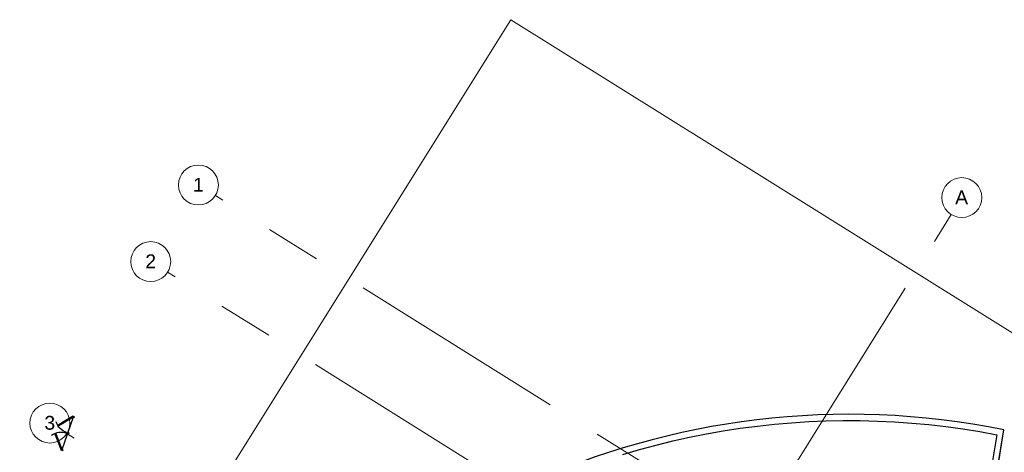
# Model space of a CAD drawing. Header units: inches. Extents: x 16 to 173, y 15 to 159.
# Tile 11 of 43: x 47 to 104, y 134 to 159. Entities that reach past the tile are written whole.
import ezdxf

# ---------------------------------------------------------------- set-up
doc = ezdxf.new("R2010")
doc.units = ezdxf.units.IN
doc.header["$MEASUREMENT"] = 0
doc.linetypes.add('ACAD_ISO02W100', pattern=[15, 12, -3])
doc.linetypes.add('Grid Line', pattern=[22.225, 12.7, -3.175, 3.175, -3.175])
for name, color, linetype, lineweight in [('A-FLOR', 192, 'Continuous', 13), ('A-WALL', 113, 'Continuous', 9), ('khatchin', 252, 'ACAD_ISO02W100', 9), ('S-GRID', 1, 'Continuous', 9), ('S-GRID-IDEN', 1, 'Continuous', 9)]:
    doc.layers.add(name, color=color, linetype=linetype, lineweight=lineweight)
doc.layers.add('mobleman', color=251, linetype='Continuous')
doc.styles.add('Arial_1', font='arial.ttf', dxfattribs={"height": 600})

# ---------------------------------------------------------------- blocks, each defined once
blk = doc.blocks.new('Grid - M_Grid Head - Circle-11506-_منفی')
at = {"layer": 'S-GRID-IDEN'}
blk.add_circle((0, 0), 6.5, dxfattribs=at)
blk = doc.blocks.new('door 100 40 ali')
at = {"color": 0, "linetype": 'Continuous'}
for p, q in [((0.383, 0.407), (0.754, 0.719)), ((0.77, 0.67), (0.413, 0.371)), ((0.759, 0.713), (0.744, 0.701)), ((0.745, 0.7), (0.77, 0.67)), ((0.014, 0.098), (0.383, 0.407)), ((0.031, 0.102), (0.019, 0.092)), ((0.056, 0.071), (0.031, 0.102)), ((0.413, 0.371), (0.056, 0.071))]:
    blk.add_line(p, q, dxfattribs=at)
blk.add_line((0.014, 0.098), (0.019, 0.092))
at = {"color": 0}
blk.add_line((0.046, 0.052), (0.954, 0.052), dxfattribs=at)
at = {"color": 0, "linetype": 'Continuous'}
for points in [[(0.046, 0.052), (0.046, 0), (0, 0), (0, 0.092), (0.034, 0.092), (0.034, 0.052)], [(0.044, 0.051), (0.044, 0.002), (0.002, 0.002), (0.002, 0.09), (0.032, 0.09), (0.032, 0.051)], [(0.954, 0.052), (0.954, 0), (1, 0), (1, 0.092), (0.966, 0.092), (0.966, 0.052)], [(0.956, 0.051), (0.956, 0.002), (0.998, 0.002), (0.998, 0.09), (0.968, 0.09), (0.968, 0.051)]]:
    blk.add_lwpolyline(points, close=True, dxfattribs=at)
blk.add_arc((0.029, 0.103), 0.951, 359.3821, 53.5532, dxfattribs=at)
blk = doc.blocks.new('A$Ce7e25d1d')
blk.add_line((1.322, 0.467), (1.239, 0.426))
at = {"layer": 'mobleman', "xscale": -1, "rotation": 26.39318796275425}
blk.add_blockref('door 100 40 ali', (2.177, 0.889), dxfattribs=at)
at = {"layer": 'mobleman', "rotation": 26.3931879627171}
blk.add_blockref('door 100 40 ali', (0.386, 0), dxfattribs=at)

msp = doc.modelspace()

# ---------------------------------------------------------------- linework, layer by layer
msp.add_line((49.547, 134.334), (49.651, 134.298))
at = {"layer": 'A-FLOR'}
for p, q in [((75.444, 159.099), (24.862, 78.151)), ((172.881, 98.214), (75.444, 159.099)), ((103.177, 131.539), (103.824, 135.492))]:
    msp.add_line(p, q, dxfattribs=at)
at = {"layer": 'A-WALL', "lineweight": 25}
for p, q in [((103.766, 135.143), (103.824, 135.492)), ((103.419, 135.212), (101.942, 126.173)), ((103.177, 131.539), (103.766, 135.143))]:
    msp.add_line(p, q, dxfattribs=at)
at = {"layer": 'A-WALL', "lineweight": 25, "flags": 128}
msp.add_lwpolyline([(81.899, 134.076), (82.849, 134.355), (83.804, 134.613), (84.764, 134.849), (85.73, 135.065), (86.7, 135.258), (87.674, 135.43), (88.652, 135.581), (89.633, 135.71), (90.617, 135.817), (91.602, 135.902), (92.59, 135.965), (93.578, 136.006), (94.567, 136.025), (95.557, 136.023), (96.546, 135.998), (97.534, 135.951), (98.521, 135.883), (99.506, 135.792), (100.489, 135.68), (101.469, 135.546), (102.446, 135.39), (103.419, 135.212)], dxfattribs=at)
at = {"layer": 'A-WALL', "lineweight": 25}
msp.add_arc((94.939, 91.483), 44.898, 78.5864, 150.7137, dxfattribs=at)
at = {"layer": 'khatchin', "color": 250, "linetype": 'ByBlock', "ltscale": 0.04}
msp.add_line((49.969, 135.229), (50, 135.319), dxfattribs=at)
at = {"layer": 'S-GRID', "linetype": 'Grid Line'}
for p, q in [((44.302, 57.481), (100.792, 147.885)), ((169.209, 73.631), (55.691, 144.565)), ((163.402, 64.337), (49.884, 135.271))]:
    msp.add_line(p, q, dxfattribs=at)

# ---------------------------------------------------------------- block references
at = {"layer": 'S-GRID-IDEN'}
for p, xscale, yscale, zscale, rotation in [((57.461, 149.583), 0.1767626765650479, 0.1767626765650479, 0.1767626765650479, 57.99999999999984), ((101.401, 148.859), 0.1767626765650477, 0.1767626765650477, 0.1767626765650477, 327.9999999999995), ((54.717, 145.174), 0.1767626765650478, 0.1767626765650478, 0.1767626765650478, 57.99999999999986), ((48.909, 135.88), 0.1767626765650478, 0.1767626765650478, 0.1767626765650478, 57.99999999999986)]:
    msp.add_blockref('Grid - M_Grid Head - Circle-11506-_منفی', p, dxfattribs=dict(at, xscale=xscale, yscale=yscale, zscale=zscale, rotation=rotation))

# ---------------------------------------------------------------- next in the draw order: texts
at = {"layer": 'S-GRID-IDEN', "char_height": 0.795, "attachment_point": 1, "style": 'Arial_1', "bg_fill": 3, "box_fill_scale": 1.25, "bg_fill_color": 256, "bg_fill_true_color": 13158600, "bg_fill_transparency": 0}
for s, insert, width in [('1', (57.149, 149.996), 0.75105), ('A', (101.019, 149.271), 0.90693), ('2', (54.405, 145.587), 0.75105), ('3', (48.597, 136.293), 0.75105)]:
    msp.add_mtext(s, dxfattribs=dict(at, insert=insert, width=width))

# ---------------------------------------------------------------- next in the draw order: linework, layer by layer
at = {"layer": 'S-GRID', "linetype": 'Grid Line'}
msp.add_line((171.953, 78.04), (58.435, 148.974), dxfattribs=at)

# ---------------------------------------------------------------- next in the draw order: block references
at = {"xscale": 1.031177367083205, "yscale": 1.031177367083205, "zscale": 1.031177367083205, "rotation": 44.67811082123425}
msp.add_blockref('A$Ce7e25d1d', (49.368, 134.018), dxfattribs=at)

doc.saveas('drawing.dxf')
